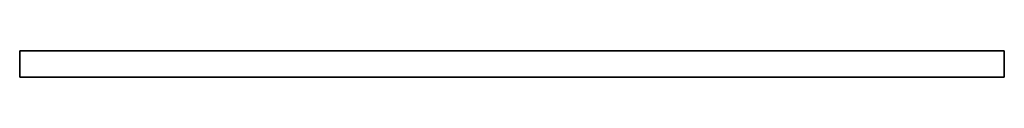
# Model space of a CAD drawing. Header units: millimetres. Extents: x 0 to 2050, y -28 to 28.
import ezdxf

# ---------------------------------------------------------------- set-up
doc = ezdxf.new("R2010")
doc.units = ezdxf.units.MM
doc.header["$LTSCALE"] = 10
doc.layers.add('3DD-cke-_BESCH_sich_laufhor_hilf', color=1, linetype='Continuous')
doc.layers.add('3DD-cke-_BESCH_sich_laufhor_hilf_wnz', color=1, linetype='Continuous')

msp = doc.modelspace()

# ---------------------------------------------------------------- linework, layer by layer
at = {"layer": '3DD-cke-_BESCH_sich_laufhor_hilf_wnz'}
msp.add_polyline3d([(0, -27.5, 15), (0, -27.5, 15), (0, -27.5, 15), (0, -27.5, 15), (0, -27.5, 15), (0, -27.5, 15), (0, -27.5, 0), (0, 27.5, 0), (0, 27.5, 15), (0, 27.5, 0), (2050, 27.5, 0), (2050, 27.5, 15), (2050, 27.5, 0), (2050, -27.5, 0), (2050, -27.5, 15), (2050, -27.5, 0), (0, -27.5, 0), (0, -27.5, 15), (0, 27.5, 15), (2050, 27.5, 15), (2050, -27.5, 15), (0, -27.5, 15)], dxfattribs=at)

# ---------------------------------------------------------------- meshes
at = {"layer": '3DD-cke-_BESCH_sich_laufhor_hilf'}
mesh = msp.add_polymesh((6, 3), dxfattribs=at)
for k, corner in enumerate([(2050, -27.5, 15), (2050, -27.5), (2050, -27.5), (0, -27.5, 15), (0, -27.5), (0, -27.5), (0, 27.5, 15), (0, 27.5), (0, -27.5), (2050, 27.5, 15), (2050, 27.5), (2050, -27.5), (2050, 27.5, 15), (2050, 27.5, 15), (2050, -27.5, 15), (0, 27.5, 15), (0, 27.5, 15), (0, -27.5, 15)]):
    mesh.set_mesh_vertex(divmod(k, 3), corner)

doc.saveas('drawing.dxf')
